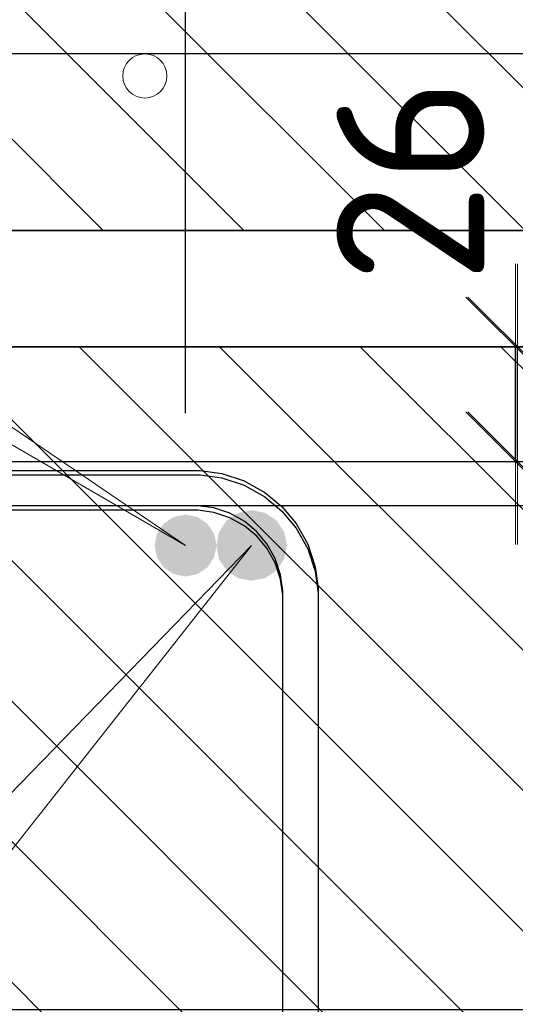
# Model space of a CAD drawing. Header units: metres. Extents: x -38 to 102, y -15 to 21.
# Tile 65 of 229: x 72.358 to 72.47, y 3.243 to 3.466. Entities that reach past the tile are written whole.
import ezdxf

# ---------------------------------------------------------------- set-up
doc = ezdxf.new("R2010")
doc.units = ezdxf.units.M
doc.header["$PDMODE"] = 65
for name, color, linetype, lineweight in [('XR$3$Арм. стержнями нижней зоны', 180, 'Continuous', 35), ('XR$3$Арм.стержн. Арматура края', 96, 'Continuous', 35), ('XR$3$Размерная линия (1)', 7, 'Continuous', 13), ('XR$4$Арм. стержнями верхней зоны', 180, 'Continuous', 35), ('XR$4$Арм.стержн. Арматура края', 96, 'Continuous', 35), ('XR$4$Арм.стержн. Доп. арматура', 180, 'Continuous', 35), ('XR$4$Арм.стержн. Хомут', 240, 'Continuous', 35), ('XR$4$Арм.стержн.горизонт. 1', 180, 'Continuous', 35), ('XR$4$Размерная линия (1)', 7, 'Continuous', 13), ('XR$4$Размерная линия_ общее', 7, 'Continuous', 13), ('XR$6$Арм. стержнями верхней зоны', 180, 'Continuous', 35), ('XR$6$Арм.стержн. Арматура края', 96, 'Continuous', 35), ('XR$6$Арм.стержн. Доп. арматура', 180, 'Continuous', 35), ('XR$6$Арм.стержн. Хомут', 240, 'Continuous', 35), ('XR$6$Арм.стержн.горизонт. 1', 180, 'Continuous', 35), ('XR$6$Размерная линия (1)', 7, 'Continuous', 13), ('XR$6$Размерная линия_ общее', 7, 'Continuous', 13)]:
    doc.layers.add(name, color=color, linetype=linetype, lineweight=lineweight)
doc.styles.add('ISOCPEUR', font='txt')
doc.dimstyles.new('DIMSTYLE_11', dxfattribs={"dimtxt": 0.033, "dimasz": 0.0375, "dimexe": 0, "dimexo": 0, "dimgap": 0.0165, "dimtad": 2, "dimdec": 0, "dimlfac": 1000, "dimrnd": 1, "dimzin": 12, "dimdsep": 46, "dimtxsty": 'ISOCPEUR', "dimblk1": 'ALL_ML_STRICH', "dimblk2": 'ALL_ML_STRICH', "dimsah": 1, "dimcen": 0, "dimclrd": 7, "dimclre": 256, "dimclrt": 7, "dimadec": 0, "dimazin": 0, "dimtfac": 1, "dimtdec": 0, "dimtix": 1, "dimtmove": 2, "dimatfit": 3, "dimfxl": 0, "dimtvp": 1.2, "dimtzin": 0, "dimlwd": 0, "dimlwe": -3, "dimarcsym": 0})
doc.dimstyles.new('DIMSTYLE_23', dxfattribs={"dimtxt": 0.03, "dimasz": 0.03, "dimexe": 0, "dimexo": 0, "dimgap": 0.015, "dimtad": 2, "dimdec": 0, "dimlfac": 1000, "dimrnd": 5, "dimzin": 12, "dimdsep": 46, "dimtxsty": 'ISOCPEUR', "dimblk1": 'ALL_ML_STRICH', "dimblk2": 'ALL_ML_STRICH', "dimsah": 1, "dimcen": 0, "dimclrd": 7, "dimclre": 256, "dimclrt": 7, "dimadec": 0, "dimazin": 0, "dimtfac": 1, "dimtdec": 0, "dimtix": 1, "dimtmove": 2, "dimatfit": 3, "dimfxl": 0, "dimtvp": 1.2, "dimtzin": 0, "dimlwd": 0, "dimlwe": -3, "dimarcsym": 0})
doc.dimstyles.new('DIMSTYLE_24', dxfattribs={"dimtxt": 0.03, "dimasz": 0.03, "dimexe": 0, "dimexo": 0, "dimgap": 0.015, "dimtad": 2, "dimdec": 0, "dimlfac": 1000, "dimrnd": 5, "dimzin": 12, "dimdsep": 46, "dimtxsty": 'ISOCPEUR', "dimblk1": 'ALL_ML_STRICH', "dimblk2": 'ALL_ML_STRICH', "dimsah": 1, "dimcen": 0, "dimclrd": 7, "dimclre": 256, "dimclrt": 7, "dimadec": 0, "dimazin": 0, "dimtfac": 1, "dimtdec": 0, "dimtix": 1, "dimtmove": 2, "dimatfit": 3, "dimfxl": 0, "dimtzin": 0, "dimlwd": 0, "dimlwe": -3, "dimarcsym": 0})
pattern_1 = [(135, (0, 0), (-0.031819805, -0.031819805), [0.4, -0.05, 0, -0.05]), (135, (-0.01591, -0.01591), (-0.031819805, -0.031819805), [0.8, -0.1, 0.1, -0.1])]

# ---------------------------------------------------------------- blocks, each defined once
blk = doc.blocks.new('ALL_ML_STRICH')
at = {"color": 0, "linetype": 'ByBlock', "lineweight": -2}
for p, q in [((0, -0.5), (0, 0.5)), ((-0.3, -0.3), (0.3, 0.3)), ((-1, 0), (0.5, 0))]:
    blk.add_line(p, q, dxfattribs=at)
blk = doc.blocks.new('*D248')
at = {"layer": 'DEFPOINTS', "color": 7, "linetype": 'Continuous', "lineweight": 13, "transparency": 33554687}
for p in [(72.04592, 3.25831), (72.34592, 3.25831), (72.04592, 3.12355)]:
    blk.add_point(p, dxfattribs=at)
at = {"layer": 'XR$3$Размерная линия (1)', "color": 9, "linetype": 'Continuous', "lineweight": -2, "true_color": 0xc7c7c7, "transparency": 33554687}
for p, q in [((72.04592, 3.23831), (72.04592, 3.12355)), ((72.34592, 3.23831), (72.34592, 3.12355))]:
    blk.add_line(p, q, dxfattribs=at)
at = {"layer": 'XR$3$Размерная линия (1)', "color": 7, "linetype": 'Continuous', "lineweight": -2, "transparency": 33554687}
blk.add_line((72.04592, 3.12355), (72.34592, 3.12355), dxfattribs=at)
at = {"layer": 'XR$3$Размерная линия (1)', "color": 7, "linetype": 'Continuous', "lineweight": 13, "transparency": 33554687, "xscale": 0.03, "yscale": 0.03, "zscale": 0.03, "rotation": 180}
blk.add_blockref('ALL_ML_STRICH', (72.04592, 3.12355), dxfattribs=at)
at = {"layer": 'XR$3$Размерная линия (1)', "color": 7, "linetype": 'Continuous', "lineweight": 13, "transparency": 33554687, "xscale": 0.03, "yscale": 0.03, "zscale": 0.03}
blk.add_blockref('ALL_ML_STRICH', (72.34592, 3.12355), dxfattribs=at)
at = {"layer": 'XR$3$Размерная линия (1)', "color": 7, "linetype": 'Continuous', "lineweight": 13, "transparency": 33554687, "insert": (72.19717, 3.14605), "char_height": 0.03, "width": 0.075, "attachment_point": 5, "style": 'ISOCPEUR'}
blk.add_mtext('\\W0.83;\\A1;{300}', dxfattribs=at)
blk = doc.blocks.new('*D252')
at = {"layer": 'DEFPOINTS', "color": 7, "linetype": 'Continuous', "lineweight": 13, "transparency": 33554687}
for p in [(72.30592, 3.29831), (72.34592, 3.25831), (72.30592, 3.19855)]:
    blk.add_point(p, dxfattribs=at)
at = {"layer": 'XR$3$Размерная линия (1)', "color": 9, "linetype": 'Continuous', "lineweight": -2, "true_color": 0xc7c7c7, "transparency": 33554687}
for p, q in [((72.30592, 3.27831), (72.30592, 3.19855)), ((72.34592, 3.23831), (72.34592, 3.19855))]:
    blk.add_line(p, q, dxfattribs=at)
at = {"layer": 'XR$3$Размерная линия (1)', "color": 7, "linetype": 'Continuous', "lineweight": -2, "transparency": 33554687}
blk.add_line((72.30592, 3.19855), (72.34592, 3.19855), dxfattribs=at)
at = {"layer": 'XR$3$Размерная линия (1)', "color": 7, "linetype": 'Continuous', "lineweight": 13, "transparency": 33554687, "xscale": 0.03, "yscale": 0.03, "zscale": 0.03, "rotation": 180}
blk.add_blockref('ALL_ML_STRICH', (72.30592, 3.19855), dxfattribs=at)
at = {"layer": 'XR$3$Размерная линия (1)', "color": 7, "linetype": 'Continuous', "lineweight": 13, "transparency": 33554687, "xscale": 0.03, "yscale": 0.03, "zscale": 0.03}
blk.add_blockref('ALL_ML_STRICH', (72.34592, 3.19855), dxfattribs=at)
at = {"layer": 'XR$3$Размерная линия (1)', "color": 7, "linetype": 'Continuous', "lineweight": 13, "transparency": 33554687, "insert": (72.389, 3.22083), "char_height": 0.03, "width": 0.06, "attachment_point": 5, "style": 'ISOCPEUR'}
blk.add_mtext('\\A1;{40}', dxfattribs=at)
blk = doc.blocks.new('*D340')
at = {"layer": 'DEFPOINTS', "color": 7, "linetype": 'Continuous', "lineweight": 13, "transparency": 33554687}
for p in [(72.34006, 3.47904), (72.34006, 3.35697), (72.39514, 3.35697)]:
    blk.add_point(p, dxfattribs=at)
at = {"layer": 'XR$4$Размерная линия (1)', "color": 9, "linetype": 'Continuous', "lineweight": -2, "true_color": 0xc7c7c7, "transparency": 33554687}
for p, q in [((72.34006, 3.37697), (72.34006, 3.47904)), ((72.39514, 3.37697), (72.39514, 3.47904))]:
    blk.add_line(p, q, dxfattribs=at)
at = {"layer": 'XR$4$Размерная линия (1)', "color": 7, "linetype": 'Continuous', "lineweight": -2, "transparency": 33554687}
blk.add_line((72.34006, 3.47904), (72.39514, 3.47904), dxfattribs=at)
at = {"layer": 'XR$4$Размерная линия (1)', "color": 7, "linetype": 'Continuous', "lineweight": 13, "transparency": 33554687, "xscale": 0.03, "yscale": 0.03, "zscale": 0.03, "rotation": 180}
blk.add_blockref('ALL_ML_STRICH', (72.34006, 3.47904), dxfattribs=at)
at = {"layer": 'XR$4$Размерная линия (1)', "color": 7, "linetype": 'Continuous', "lineweight": 13, "transparency": 33554687, "xscale": 0.03, "yscale": 0.03, "zscale": 0.03}
blk.add_blockref('ALL_ML_STRICH', (72.39514, 3.47904), dxfattribs=at)
at = {"layer": 'XR$4$Размерная линия (1)', "color": 7, "linetype": 'Continuous', "lineweight": 13, "transparency": 33554687, "insert": (72.43366, 3.50224), "char_height": 0.03, "width": 0.06, "attachment_point": 5, "style": 'ISOCPEUR'}
blk.add_mtext('\\A1;{55}', dxfattribs=at)
blk = doc.blocks.new('*D504')
at = {"layer": 'DEFPOINTS', "color": 7, "linetype": 'Continuous', "lineweight": 13, "transparency": 33554687}
for p in [(72.42983, 3.39197), (72.42983, 3.36597), (72.46982, 3.36597)]:
    blk.add_point(p, dxfattribs=at)
at = {"layer": 'XR$4$Размерная линия_ общее', "color": 253, "linetype": 'Continuous', "lineweight": -2, "true_color": 0xa0a0a0, "transparency": 33554687}
for p, q in [((72.44983, 3.39197), (72.46982, 3.39197)), ((72.44983, 3.36597), (72.46982, 3.36597))]:
    blk.add_line(p, q, dxfattribs=at)
at = {"layer": 'XR$4$Размерная линия_ общее', "color": 7, "linetype": 'Continuous', "lineweight": -2, "transparency": 33554687}
blk.add_line((72.46982, 3.36597), (72.46982, 3.39197), dxfattribs=at)
at = {"layer": 'XR$4$Размерная линия_ общее', "color": 7, "linetype": 'Continuous', "lineweight": 13, "transparency": 33554687, "xscale": 0.0375, "yscale": 0.0375, "zscale": 0.0375}
for p, rotation in [((72.46982, 3.39197), 90), ((72.46982, 3.36597), 270)]:
    blk.add_blockref('ALL_ML_STRICH', p, dxfattribs=dict(at, rotation=rotation))
at = {"layer": 'XR$4$Размерная линия_ общее', "color": 7, "linetype": 'Continuous', "lineweight": 13, "transparency": 33554687, "insert": (72.46936, 3.40933), "char_height": 0.027, "width": 0.00135, "attachment_point": 1, "rotation": 90, "line_spacing_factor": 0.60241, "style": 'ISOCPEUR'}
blk.add_mtext('з.с.', dxfattribs=at)
at = {"layer": 'XR$4$Размерная линия_ общее', "color": 7, "linetype": 'Continuous', "lineweight": 13, "transparency": 33554687, "insert": (72.44582, 3.4297), "char_height": 0.033, "width": 0.066, "attachment_point": 5, "rotation": 90, "style": 'ISOCPEUR'}
blk.add_mtext('\\A1;{26}', dxfattribs=at)
blk = doc.blocks.new('*D622')
at = {"layer": 'DEFPOINTS', "color": 7, "linetype": 'Continuous', "lineweight": 13, "transparency": 33554687}
for p in [(72.34006, 3.47904), (72.34006, 3.35697), (72.39514, 3.35697)]:
    blk.add_point(p, dxfattribs=at)
at = {"layer": 'XR$6$Размерная линия (1)', "color": 9, "linetype": 'Continuous', "lineweight": -2, "true_color": 0xc7c7c7, "transparency": 33554687}
for p, q in [((72.34006, 3.37697), (72.34006, 3.47904)), ((72.39514, 3.37697), (72.39514, 3.47904))]:
    blk.add_line(p, q, dxfattribs=at)
at = {"layer": 'XR$6$Размерная линия (1)', "color": 7, "linetype": 'Continuous', "lineweight": -2, "transparency": 33554687}
blk.add_line((72.34006, 3.47904), (72.39514, 3.47904), dxfattribs=at)
at = {"layer": 'XR$6$Размерная линия (1)', "color": 7, "linetype": 'Continuous', "lineweight": 13, "transparency": 33554687, "xscale": 0.03, "yscale": 0.03, "zscale": 0.03, "rotation": 180}
blk.add_blockref('ALL_ML_STRICH', (72.34006, 3.47904), dxfattribs=at)
at = {"layer": 'XR$6$Размерная линия (1)', "color": 7, "linetype": 'Continuous', "lineweight": 13, "transparency": 33554687, "xscale": 0.03, "yscale": 0.03, "zscale": 0.03}
blk.add_blockref('ALL_ML_STRICH', (72.39514, 3.47904), dxfattribs=at)
at = {"layer": 'XR$6$Размерная линия (1)', "color": 7, "linetype": 'Continuous', "lineweight": 13, "transparency": 33554687, "insert": (72.43366, 3.50224), "char_height": 0.03, "width": 0.06, "attachment_point": 5, "style": 'ISOCPEUR'}
blk.add_mtext('\\A1;{55}', dxfattribs=at)
blk = doc.blocks.new('*D731')
at = {"layer": 'DEFPOINTS', "color": 7, "linetype": 'Continuous', "lineweight": 13, "transparency": 33554687}
for p in [(72.43028, 3.39197), (72.43028, 3.36597), (72.47027, 3.36597)]:
    blk.add_point(p, dxfattribs=at)
at = {"layer": 'XR$6$Размерная линия_ общее', "color": 253, "linetype": 'Continuous', "lineweight": -2, "true_color": 0xa0a0a0, "transparency": 33554687}
for p, q in [((72.45028, 3.39197), (72.47027, 3.39197)), ((72.45028, 3.36597), (72.47027, 3.36597))]:
    blk.add_line(p, q, dxfattribs=at)
at = {"layer": 'XR$6$Размерная линия_ общее', "color": 7, "linetype": 'Continuous', "lineweight": -2, "transparency": 33554687}
blk.add_line((72.47027, 3.36597), (72.47027, 3.39197), dxfattribs=at)
at = {"layer": 'XR$6$Размерная линия_ общее', "color": 7, "linetype": 'Continuous', "lineweight": 13, "transparency": 33554687, "xscale": 0.0375, "yscale": 0.0375, "zscale": 0.0375}
for p, rotation in [((72.47027, 3.39197), 90), ((72.47027, 3.36597), 270)]:
    blk.add_blockref('ALL_ML_STRICH', p, dxfattribs=dict(at, rotation=rotation))
at = {"layer": 'XR$6$Размерная линия_ общее', "color": 7, "linetype": 'Continuous', "lineweight": 13, "transparency": 33554687, "insert": (72.4698, 3.40933), "char_height": 0.027, "width": 0.00135, "attachment_point": 1, "rotation": 90, "line_spacing_factor": 0.60241, "style": 'ISOCPEUR'}
blk.add_mtext('з.с.', dxfattribs=at)
at = {"layer": 'XR$6$Размерная линия_ общее', "color": 7, "linetype": 'Continuous', "lineweight": 13, "transparency": 33554687, "insert": (72.44627, 3.4297), "char_height": 0.033, "width": 0.066, "attachment_point": 5, "rotation": 90, "style": 'ISOCPEUR'}
blk.add_mtext('\\A1;{26}', dxfattribs=at)

msp = doc.modelspace()

# ---------------------------------------------------------------- hatches: boundary and pattern name
at = {"linetype": 'Continuous', "lineweight": 25, "transparency": 33554687}
h = msp.add_hatch(dxfattribs=at)
h.set_pattern_fill('__________540', scale=0.015, style=0, pattern_type=2)
h.set_pattern_definition(pattern_1)
h.paths.add_polyline_path([(72.34592, 3.61831), (72.34592, 3.41831), (72.71957, 3.41831), (72.71957, 3.61831)], flags=0)
at = {"linetype": 'Continuous', "lineweight": 13, "transparency": 33554687}
h = msp.add_hatch(dxfattribs=at)
h.set_pattern_fill('__________540', scale=0.015, style=0, pattern_type=2)
h.set_pattern_definition(pattern_1)
h.paths.add_polyline_path([(72.20014, 3.39197), (72.20014, 3.19197), (72.62732, 3.19197), (72.62732, 3.39197)], flags=0)
h = msp.add_hatch(dxfattribs=at)
h.set_pattern_fill('__________540', scale=0.015, style=0, pattern_type=2)
h.set_pattern_definition(pattern_1)
h.paths.add_polyline_path([(72.20014, 3.39197), (72.20014, 3.19197), (72.62732, 3.19197), (72.62732, 3.39197)], flags=0)
at = {"layer": 'XR$4$Арм.стержн. Доп. арматура', "linetype": 'Continuous', "lineweight": 50, "transparency": 33554687}
msp.add_hatch(color=7, dxfattribs=at).paths.add_polyline_path([(72.40214, 3.34697), (72.40161, 3.34965), (72.40009, 3.35192), (72.39782, 3.35344), (72.39514, 3.35397), (72.39246, 3.35344), (72.39019, 3.35192), (72.38867, 3.34965), (72.38814, 3.34697), (72.38867, 3.34429), (72.39019, 3.34202), (72.39246, 3.34051), (72.39514, 3.33997), (72.39782, 3.34051), (72.40009, 3.34202), (72.40161, 3.34429)])
at = {"layer": 'XR$4$Арм.стержн.горизонт. 1', "linetype": 'Continuous', "lineweight": 50, "transparency": 33554687}
msp.add_hatch(color=7, dxfattribs=at).paths.add_polyline_path([(72.4181, 3.34697), (72.41749, 3.35003), (72.41576, 3.35263), (72.41316, 3.35436), (72.4101, 3.35497), (72.40704, 3.35436), (72.40445, 3.35263), (72.40271, 3.35003), (72.4021, 3.34697), (72.40271, 3.34391), (72.40445, 3.34132), (72.40704, 3.33958), (72.4101, 3.33897), (72.41316, 3.33958), (72.41576, 3.34132), (72.41749, 3.34391)])
at = {"layer": 'XR$6$Арм.стержн. Доп. арматура', "linetype": 'Continuous', "lineweight": 50, "transparency": 33554687}
msp.add_hatch(color=7, dxfattribs=at).paths.add_polyline_path([(72.40214, 3.34697), (72.40161, 3.34965), (72.40009, 3.35192), (72.39782, 3.35344), (72.39514, 3.35397), (72.39246, 3.35344), (72.39019, 3.35192), (72.38867, 3.34965), (72.38814, 3.34697), (72.38867, 3.34429), (72.39019, 3.34202), (72.39246, 3.34051), (72.39514, 3.33997), (72.39782, 3.34051), (72.40009, 3.34202), (72.40161, 3.34429)])
at = {"layer": 'XR$6$Арм.стержн.горизонт. 1', "linetype": 'Continuous', "lineweight": 50, "transparency": 33554687}
msp.add_hatch(color=7, dxfattribs=at).paths.add_polyline_path([(72.4181, 3.34697), (72.41749, 3.35003), (72.41576, 3.35263), (72.41316, 3.35436), (72.4101, 3.35497), (72.40704, 3.35436), (72.40445, 3.35263), (72.40271, 3.35003), (72.4021, 3.34697), (72.40271, 3.34391), (72.40445, 3.34132), (72.40704, 3.33958), (72.4101, 3.33897), (72.41316, 3.33958), (72.41576, 3.34132), (72.41749, 3.34391)])

# ---------------------------------------------------------------- linework, layer by layer
at = {"color": 7, "linetype": 'Continuous', "lineweight": 35, "transparency": 33554687}
for p, q in [((72.34592, 3.41831), (72.71957, 3.41831)), ((72.62732, 3.39197), (72.20014, 3.39197)), ((72.62732, 3.39197), (72.20014, 3.39197))]:
    msp.add_line(p, q, dxfattribs=at)
at = {"color": 7, "linetype": 'Continuous', "lineweight": 13, "transparency": 33554687}
msp.add_circle((72.38595, 3.45326), 0.005, dxfattribs=at)
at = {"layer": 'XR$3$Арм. стержнями нижней зоны', "color": 4, "linetype": 'Continuous', "lineweight": 25, "transparency": 33554687}
msp.add_lwpolyline([(72.14592, 3.46831), (72.72457, 3.46831), (72.72457, 3.45831), (72.14592, 3.45831), (72.14592, 3.46831)], dxfattribs=at)
at = {"layer": 'XR$3$Арм.стержн. Арматура края', "color": 4, "linetype": 'Continuous', "lineweight": 25, "transparency": 33554687}
msp.add_lwpolyline([(72.65592, 3.45831), (72.18926, 3.45831), (72.18316, 3.45916), (72.17681, 3.46125), (72.17097, 3.46452), (72.16615, 3.46854), (72.16213, 3.47336), (72.15886, 3.4792), (72.15676, 3.48555), (72.15592, 3.49165), (72.15592, 3.55896), (72.15676, 3.56506), (72.15886, 3.57141), (72.16213, 3.57726), (72.16615, 3.58207), (72.17097, 3.58609), (72.17681, 3.58936), (72.18316, 3.59146), (72.18926, 3.59231), (72.65592, 3.59231)], dxfattribs=at)
at = {"layer": 'XR$4$Арм. стержнями верхней зоны', "color": 4, "linetype": 'Continuous', "lineweight": 25, "transparency": 33554687}
msp.add_lwpolyline([(72.22514, 3.36597), (72.63232, 3.36597), (72.63232, 3.35597), (72.22514, 3.35597), (72.22514, 3.36597)], dxfattribs=at)
msp.add_lwpolyline([(72.22514, 3.36597), (72.63232, 3.36597), (72.63232, 3.35597), (72.22514, 3.35597), (72.22514, 3.36597)], dxfattribs=at)
at = {"layer": 'XR$4$Арм.стержн. Арматура края', "color": 4, "linetype": 'Continuous', "lineweight": 25, "transparency": 33554687}
for points in [[(72.63232, 3.23197), (72.2537, 3.23197), (72.24849, 3.2327), (72.24305, 3.23449), (72.23804, 3.2373), (72.23391, 3.24074), (72.23046, 3.24487), (72.22766, 3.24988), (72.22587, 3.25532), (72.22514, 3.26054), (72.22514, 3.33741), (72.22587, 3.34262), (72.22766, 3.34806), (72.23046, 3.35307), (72.23391, 3.3572), (72.23804, 3.36065), (72.24305, 3.36345), (72.24849, 3.36525), (72.2537, 3.36597), (72.63232, 3.36597)], [(72.63232, 3.35597), (72.2544, 3.35597), (72.25076, 3.35547), (72.24709, 3.35426), (72.24374, 3.35238), (72.24101, 3.3501), (72.23873, 3.34737), (72.23685, 3.34402), (72.23565, 3.34035), (72.23514, 3.33672), (72.23514, 3.26123), (72.23565, 3.25759), (72.23685, 3.25393), (72.23873, 3.25057), (72.24101, 3.24784), (72.24374, 3.24557), (72.24709, 3.24369), (72.25076, 3.24248), (72.2544, 3.24197), (72.63232, 3.24197)]]:
    msp.add_lwpolyline(points, dxfattribs=at)
at = {"layer": 'XR$4$Арм.стержн. Доп. арматура', "color": 7, "linetype": 'Continuous', "lineweight": 13, "transparency": 33554687}
msp.add_line((72.15008, 3.51378), (72.39514, 3.34697), dxfattribs=at)
at = {"layer": 'XR$4$Арм.стержн. Хомут', "color": 40, "linetype": 'Continuous', "lineweight": 25, "transparency": 33554687}
for points in [[(72.2251, 3.14365), (72.2251, 3.3363), (72.22578, 3.34118), (72.22746, 3.34626), (72.23007, 3.35093), (72.23329, 3.35478), (72.23714, 3.358), (72.24182, 3.36062), (72.2469, 3.36229), (72.25178, 3.36297), (72.39846, 3.36297), (72.40334, 3.36229), (72.40842, 3.36062), (72.4131, 3.358), (72.41695, 3.35478), (72.42017, 3.35093), (72.42279, 3.34626), (72.42446, 3.34118), (72.42514, 3.3363), (72.42514, 3.14365)], [(72.2251, 3.14365), (72.2251, 3.3363), (72.22578, 3.34118), (72.22746, 3.34626), (72.23007, 3.35093), (72.23329, 3.35478), (72.23714, 3.358), (72.24182, 3.36062), (72.2469, 3.36229), (72.25178, 3.36297), (72.39846, 3.36297), (72.40334, 3.36229), (72.40842, 3.36062), (72.4131, 3.358), (72.41695, 3.35478), (72.42017, 3.35093), (72.42279, 3.34626), (72.42446, 3.34118), (72.42514, 3.3363), (72.42514, 3.14365)], [(72.2251, 3.14365), (72.2251, 3.3363), (72.22578, 3.34118), (72.22746, 3.34626), (72.23007, 3.35093), (72.23329, 3.35478), (72.23714, 3.358), (72.24182, 3.36062), (72.2469, 3.36229), (72.25178, 3.36297), (72.39846, 3.36297), (72.40334, 3.36229), (72.40842, 3.36062), (72.4131, 3.358), (72.41695, 3.35478), (72.42017, 3.35093), (72.42279, 3.34626), (72.42446, 3.34118), (72.42514, 3.3363), (72.42514, 3.14365)], [(72.41714, 3.1442), (72.41714, 3.33574), (72.41664, 3.33936), (72.41543, 3.34302), (72.41355, 3.34637), (72.41127, 3.3491), (72.40854, 3.35138), (72.40519, 3.35326), (72.40152, 3.35447), (72.39791, 3.35497), (72.25233, 3.35497), (72.24872, 3.35447), (72.24505, 3.35326), (72.2417, 3.35138), (72.23897, 3.3491), (72.23669, 3.34637), (72.23481, 3.34302), (72.2336, 3.33936), (72.2331, 3.33574), (72.2331, 3.1442)], [(72.41714, 3.1442), (72.41714, 3.33574), (72.41664, 3.33936), (72.41543, 3.34302), (72.41355, 3.34637), (72.41127, 3.3491), (72.40854, 3.35138), (72.40519, 3.35326), (72.40152, 3.35447), (72.39791, 3.35497), (72.25233, 3.35497), (72.24872, 3.35447), (72.24505, 3.35326), (72.2417, 3.35138), (72.23897, 3.3491), (72.23669, 3.34637), (72.23481, 3.34302), (72.2336, 3.33936), (72.2331, 3.33574), (72.2331, 3.1442)], [(72.41714, 3.1442), (72.41714, 3.33574), (72.41664, 3.33936), (72.41543, 3.34302), (72.41355, 3.34637), (72.41127, 3.3491), (72.40854, 3.35138), (72.40519, 3.35326), (72.40152, 3.35447), (72.39791, 3.35497), (72.25233, 3.35497), (72.24872, 3.35447), (72.24505, 3.35326), (72.2417, 3.35138), (72.23897, 3.3491), (72.23669, 3.34637), (72.23481, 3.34302), (72.2336, 3.33936), (72.2331, 3.33574), (72.2331, 3.1442)]]:
    msp.add_lwpolyline(points, dxfattribs=at)
at = {"layer": 'XR$4$Арм.стержн.горизонт. 1', "color": 7, "linetype": 'Continuous', "lineweight": 13, "transparency": 33554687}
msp.add_line((72.05367, 2.98056), (72.4101, 3.34697), dxfattribs=at)
at = {"layer": 'XR$6$Арм. стержнями верхней зоны', "color": 4, "linetype": 'Continuous', "lineweight": 25, "transparency": 33554687}
msp.add_lwpolyline([(72.22514, 3.36597), (72.63232, 3.36597), (72.63232, 3.35597), (72.22514, 3.35597), (72.22514, 3.36597)], dxfattribs=at)
msp.add_lwpolyline([(72.22514, 3.36597), (72.63232, 3.36597), (72.63232, 3.35597), (72.22514, 3.35597), (72.22514, 3.36597)], dxfattribs=at)
at = {"layer": 'XR$6$Арм.стержн. Арматура края', "color": 4, "linetype": 'Continuous', "lineweight": 25, "transparency": 33554687}
for points in [[(72.63232, 3.23197), (72.2537, 3.23197), (72.24849, 3.2327), (72.24305, 3.23449), (72.23804, 3.2373), (72.23391, 3.24074), (72.23046, 3.24487), (72.22766, 3.24988), (72.22587, 3.25532), (72.22514, 3.26054), (72.22514, 3.33741), (72.22587, 3.34262), (72.22766, 3.34806), (72.23046, 3.35307), (72.23391, 3.3572), (72.23804, 3.36065), (72.24305, 3.36345), (72.24849, 3.36525), (72.2537, 3.36597), (72.63232, 3.36597)], [(72.63232, 3.35597), (72.2544, 3.35597), (72.25076, 3.35547), (72.24709, 3.35426), (72.24374, 3.35238), (72.24101, 3.3501), (72.23873, 3.34737), (72.23685, 3.34402), (72.23565, 3.34035), (72.23514, 3.33672), (72.23514, 3.26123), (72.23565, 3.25759), (72.23685, 3.25393), (72.23873, 3.25057), (72.24101, 3.24784), (72.24374, 3.24557), (72.24709, 3.24369), (72.25076, 3.24248), (72.2544, 3.24197), (72.63232, 3.24197)]]:
    msp.add_lwpolyline(points, dxfattribs=at)
at = {"layer": 'XR$6$Арм.стержн. Доп. арматура', "color": 7, "linetype": 'Continuous', "lineweight": 13, "transparency": 33554687}
msp.add_line((72.10727, 3.51374), (72.39514, 3.34697), dxfattribs=at)
at = {"layer": 'XR$6$Арм.стержн. Хомут', "color": 40, "linetype": 'Continuous', "lineweight": 25, "transparency": 33554687}
for points in [[(72.2251, 3.13982), (72.2251, 3.3373), (72.22578, 3.34218), (72.22746, 3.34726), (72.23007, 3.35193), (72.23329, 3.35578), (72.23714, 3.359), (72.24182, 3.36162), (72.2469, 3.36329), (72.25178, 3.36397), (72.39846, 3.36397), (72.40334, 3.36329), (72.40842, 3.36162), (72.4131, 3.359), (72.41695, 3.35578), (72.42017, 3.35193), (72.42279, 3.34726), (72.42446, 3.34218), (72.42514, 3.3373), (72.42514, 3.14365)], [(72.2251, 3.13982), (72.2251, 3.3373), (72.22578, 3.34218), (72.22746, 3.34726), (72.23007, 3.35193), (72.23329, 3.35578), (72.23714, 3.359), (72.24182, 3.36162), (72.2469, 3.36329), (72.25178, 3.36397), (72.39846, 3.36397), (72.40334, 3.36329), (72.40842, 3.36162), (72.4131, 3.359), (72.41695, 3.35578), (72.42017, 3.35193), (72.42279, 3.34726), (72.42446, 3.34218), (72.42514, 3.3373), (72.42514, 3.14365)], [(72.2251, 3.13982), (72.2251, 3.3373), (72.22578, 3.34218), (72.22746, 3.34726), (72.23007, 3.35193), (72.23329, 3.35578), (72.23714, 3.359), (72.24182, 3.36162), (72.2469, 3.36329), (72.25178, 3.36397), (72.39846, 3.36397), (72.40334, 3.36329), (72.40842, 3.36162), (72.4131, 3.359), (72.41695, 3.35578), (72.42017, 3.35193), (72.42279, 3.34726), (72.42446, 3.34218), (72.42514, 3.3373), (72.42514, 3.14365)], [(72.41714, 3.1442), (72.41714, 3.33674), (72.41664, 3.34036), (72.41543, 3.34402), (72.41355, 3.34737), (72.41127, 3.3501), (72.40854, 3.35238), (72.40519, 3.35426), (72.40152, 3.35547), (72.39791, 3.35597), (72.25233, 3.35597), (72.24872, 3.35547), (72.24505, 3.35426), (72.2417, 3.35238), (72.23897, 3.3501), (72.23669, 3.34737), (72.23481, 3.34402), (72.2336, 3.34036), (72.2331, 3.33674), (72.2331, 3.14038)], [(72.41714, 3.1442), (72.41714, 3.33674), (72.41664, 3.34036), (72.41543, 3.34402), (72.41355, 3.34737), (72.41127, 3.3501), (72.40854, 3.35238), (72.40519, 3.35426), (72.40152, 3.35547), (72.39791, 3.35597), (72.25233, 3.35597), (72.24872, 3.35547), (72.24505, 3.35426), (72.2417, 3.35238), (72.23897, 3.3501), (72.23669, 3.34737), (72.23481, 3.34402), (72.2336, 3.34036), (72.2331, 3.33674), (72.2331, 3.14038)], [(72.41714, 3.1442), (72.41714, 3.33674), (72.41664, 3.34036), (72.41543, 3.34402), (72.41355, 3.34737), (72.41127, 3.3501), (72.40854, 3.35238), (72.40519, 3.35426), (72.40152, 3.35547), (72.39791, 3.35597), (72.25233, 3.35597), (72.24872, 3.35547), (72.24505, 3.35426), (72.2417, 3.35238), (72.23897, 3.3501), (72.23669, 3.34737), (72.23481, 3.34402), (72.2336, 3.34036), (72.2331, 3.33674), (72.2331, 3.14038)]]:
    msp.add_lwpolyline(points, dxfattribs=at)
at = {"layer": 'XR$6$Арм.стержн.горизонт. 1', "color": 7, "linetype": 'Continuous', "lineweight": 13, "transparency": 33554687}
msp.add_line((72.11417, 2.97167), (72.4101, 3.34697), dxfattribs=at)

# ---------------------------------------------------------------- dimensions: what is measured, and where the dimension line sits
at = {"layer": 'XR$3$Размерная линия (1)', "color": 7, "linetype": 'Continuous', "lineweight": 13, "transparency": 33554687}
for base, p1, dimstyle, picture, middle in [((72.34592, 3.19855), (72.30592, 3.27831), 'DIMSTYLE_23', '*D252', (72.389, 3.22083)), ((72.34592, 3.12355), (72.04592, 3.23831), 'DIMSTYLE_24', '*D248', (72.19717, 3.14605))]:
    dim = msp.add_linear_dim(base=base, p1=p1, p2=(72.34592, 3.23831), dimstyle=dimstyle, override={"dimpost": '<>', "dimclrd": 7, "dimclre": 9, "dimclrt": 7, "dimlwd": 0, "dimlwe": 65533}, dxfattribs=at)
    dim.commit()
    dim.dimension.update_dxf_attribs({"geometry": picture, "text_midpoint": middle, "dimtype": 160})
at = {"layer": 'XR$4$Размерная линия (1)', "color": 7, "linetype": 'Continuous', "lineweight": 13, "transparency": 33554687}
dim = msp.add_linear_dim(base=(72.39514, 3.47904), p1=(72.34006, 3.37697), p2=(72.39514, 3.37697), dimstyle='DIMSTYLE_23', override={"dimpost": '<>', "dimclrd": 7, "dimclre": 9, "dimclrt": 7, "dimlwd": 0, "dimlwe": 65533}, dxfattribs=at)
dim.commit()
dim.dimension.update_dxf_attribs({"geometry": '*D340', "text_midpoint": (72.43366, 3.50224), "dimtype": 160})
at = {"layer": 'XR$4$Размерная линия_ общее', "color": 7, "linetype": 'Continuous', "lineweight": 13, "transparency": 33554687}
dim = msp.add_linear_dim(base=(72.46982, 3.39197), p1=(72.44983, 3.36597), p2=(72.44983, 3.39197), angle=90, text='<>\\Xз.с.', dimstyle='DIMSTYLE_11', override={"dimpost": '<>', "dimclrd": 7, "dimclre": 253, "dimclrt": 7, "dimlwd": 0, "dimlwe": 65533}, dxfattribs=at)
dim.commit()
dim.dimension.update_dxf_attribs({"geometry": '*D504', "text_midpoint": (72.44582, 3.4297), "dimtype": 160})
at = {"layer": 'XR$6$Размерная линия (1)', "color": 7, "linetype": 'Continuous', "lineweight": 13, "transparency": 33554687}
dim = msp.add_linear_dim(base=(72.39514, 3.47904), p1=(72.34006, 3.37697), p2=(72.39514, 3.37697), dimstyle='DIMSTYLE_23', override={"dimpost": '<>', "dimclrd": 7, "dimclre": 9, "dimclrt": 7, "dimlwd": 0, "dimlwe": 65533}, dxfattribs=at)
dim.commit()
dim.dimension.update_dxf_attribs({"geometry": '*D622', "text_midpoint": (72.43366, 3.50224), "dimtype": 160})
at = {"layer": 'XR$6$Размерная линия_ общее', "color": 7, "linetype": 'Continuous', "lineweight": 13, "transparency": 33554687}
dim = msp.add_linear_dim(base=(72.47027, 3.39197), p1=(72.45028, 3.36597), p2=(72.45028, 3.39197), angle=90, text='<>\\Xз.с.', dimstyle='DIMSTYLE_11', override={"dimpost": '<>', "dimclrd": 7, "dimclre": 253, "dimclrt": 7, "dimlwd": 0, "dimlwe": 65533}, dxfattribs=at)
dim.commit()
dim.dimension.update_dxf_attribs({"geometry": '*D731', "text_midpoint": (72.44627, 3.4297), "dimtype": 160})

doc.saveas('drawing.dxf')
